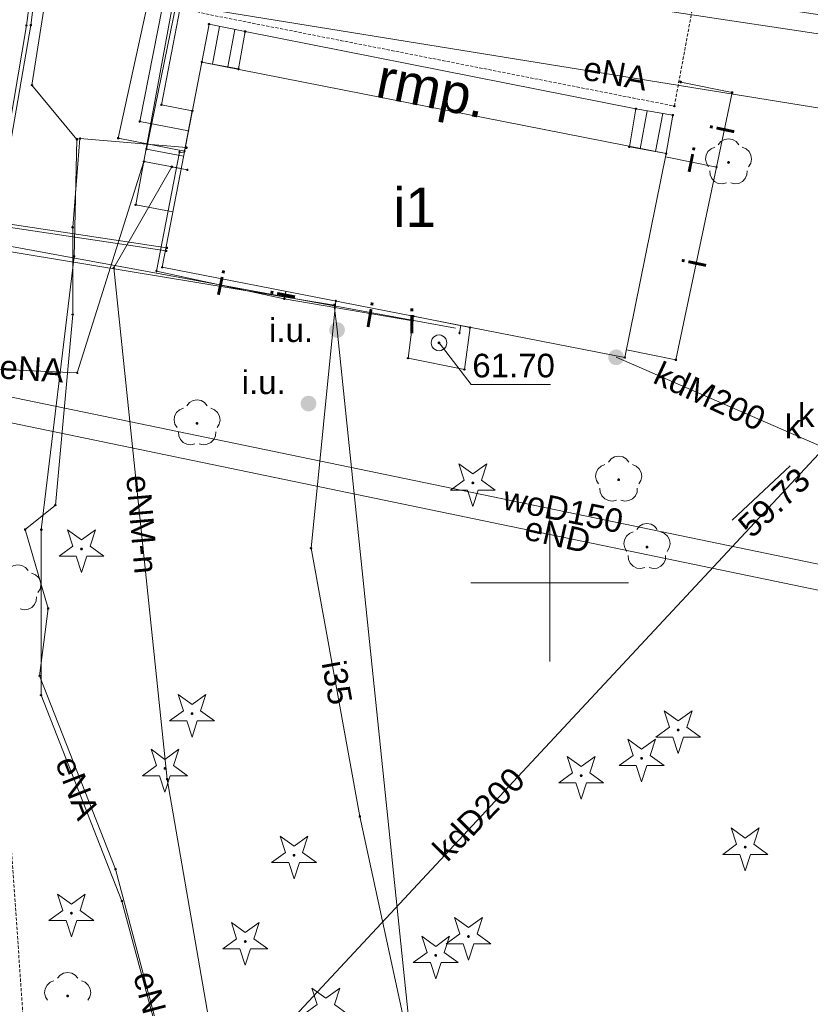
# Paper-space layout 'A-01 PLAN SYTUACYJNY' of a CAD drawing. Header units: millimetres. Extents: x 0 to 900, y 0 to 750.
# Tile 47 of 105: x 462 to 512, y 266 to 328. Entities that reach past the tile are written whole.
import ezdxf
from ezdxf.xclip import XClip

# ---------------------------------------------------------------- set-up
doc = ezdxf.new("R2010")
doc.units = ezdxf.units.MM
doc.header["$MEASUREMENT"] = 0
doc.header["$XCLIPFRAME"] = 0
doc.linetypes.add('PRZER2-1', pattern=[1.5, 1, -0.5])
doc.layers.add('A_mapa_Nr_pióra__2', color=8, linetype='Continuous', lineweight=13)
doc.layers.add('A_podrys', color=7, linetype='Continuous')
doc.styles.add('STYL_AUTOMATYCZNY_1', font='arial.ttf')

# ---------------------------------------------------------------- blocks, each defined once
blk = doc.blocks.new('Rysunek_3_3', base_point=(-1239.757, 488.381))
at = {"layer": 'A_mapa_Nr_pióra__2', "linetype": 'Continuous', "lineweight": 13}
for points in [[(506.857, 319.185), (506.885, 319.19), (506.91, 319.203), (506.93, 319.223), (506.943, 319.248), (506.947, 319.275), (506.943, 319.303), (506.93, 319.328), (506.91, 319.348), (506.885, 319.361), (506.857, 319.365), (506.829, 319.361), (506.804, 319.348), (506.784, 319.328), (506.772, 319.303), (506.767, 319.275), (506.772, 319.248), (506.784, 319.223), (506.804, 319.203), (506.829, 319.19)], [(481.737, 310.217), (481.74, 310.194), (481.749, 310.172), (481.763, 310.154), (481.782, 310.139), (481.803, 310.13), (481.827, 310.127), (481.85, 310.13), (481.872, 310.139), (481.89, 310.154), (481.905, 310.172), (481.914, 310.194), (481.917, 310.217), (481.914, 310.241), (481.905, 310.262), (481.89, 310.281), (481.872, 310.295), (481.85, 310.304), (481.827, 310.307), (481.803, 310.304), (481.782, 310.295), (481.763, 310.281), (481.749, 310.262), (481.74, 310.241)], [(481.491, 308.633), (481.508, 308.503), (481.558, 308.383), (481.638, 308.279), (481.741, 308.2), (481.862, 308.15), (481.991, 308.133), (482.121, 308.15), (482.241, 308.2), (482.345, 308.279), (482.424, 308.383), (482.474, 308.503), (482.491, 308.633), (482.474, 308.762), (482.424, 308.883), (482.345, 308.986), (482.241, 309.066), (482.121, 309.116), (481.991, 309.133), (481.862, 309.116), (481.741, 309.066), (481.638, 308.986), (481.558, 308.883), (481.508, 308.762)], [(488.377, 307.815), (488.38, 307.792), (488.389, 307.77), (488.404, 307.752), (488.422, 307.738), (488.444, 307.729), (488.467, 307.725), (488.49, 307.729), (488.512, 307.738), (488.531, 307.752), (488.545, 307.77), (488.554, 307.792), (488.557, 307.815), (488.554, 307.839), (488.545, 307.86), (488.531, 307.879), (488.512, 307.893), (488.49, 307.902), (488.467, 307.905), (488.444, 307.902), (488.422, 307.893), (488.404, 307.879), (488.389, 307.86), (488.38, 307.839)], [(499.217, 306.895), (499.234, 306.766), (499.284, 306.645), (499.364, 306.542), (499.467, 306.462), (499.588, 306.413), (499.717, 306.395), (499.847, 306.413), (499.967, 306.462), (500.071, 306.542), (500.15, 306.645), (500.2, 306.766), (500.217, 306.895), (500.2, 307.025), (500.15, 307.145), (500.071, 307.249), (499.967, 307.328), (499.847, 307.378), (499.717, 307.395), (499.588, 307.378), (499.467, 307.328), (499.364, 307.249), (499.284, 307.145), (499.234, 307.025)], [(479.677, 303.955), (479.694, 303.826), (479.744, 303.705), (479.824, 303.602), (479.927, 303.522), (480.048, 303.473), (480.177, 303.455), (480.307, 303.473), (480.427, 303.522), (480.531, 303.602), (480.61, 303.705), (480.66, 303.826), (480.677, 303.955), (480.66, 304.085), (480.61, 304.205), (480.531, 304.309), (480.427, 304.388), (480.307, 304.438), (480.177, 304.455), (480.048, 304.438), (479.927, 304.388), (479.824, 304.309), (479.744, 304.205), (479.694, 304.085)], [(473.097, 302.605), (473.125, 302.61), (473.15, 302.623), (473.17, 302.643), (473.183, 302.668), (473.187, 302.695), (473.183, 302.723), (473.17, 302.748), (473.15, 302.768), (473.125, 302.781), (473.097, 302.785), (473.069, 302.781), (473.044, 302.768), (473.024, 302.748), (473.012, 302.723), (473.007, 302.695), (473.012, 302.668), (473.024, 302.643), (473.044, 302.623), (473.069, 302.61)], [(499.877, 299.025), (499.905, 299.03), (499.93, 299.043), (499.95, 299.063), (499.963, 299.088), (499.967, 299.115), (499.963, 299.143), (499.95, 299.168), (499.93, 299.188), (499.905, 299.201), (499.877, 299.205), (499.849, 299.201), (499.824, 299.188), (499.804, 299.168), (499.792, 299.143), (499.787, 299.115), (499.792, 299.088), (499.804, 299.063), (499.824, 299.043), (499.849, 299.03)], [(490.617, 298.825), (490.645, 298.83), (490.67, 298.843), (490.69, 298.863), (490.703, 298.888), (490.707, 298.915), (490.703, 298.943), (490.69, 298.968), (490.67, 298.988), (490.645, 299.001), (490.617, 299.005), (490.589, 299.001), (490.564, 298.988), (490.544, 298.968), (490.532, 298.943), (490.527, 298.915), (490.532, 298.888), (490.544, 298.863), (490.564, 298.843), (490.589, 298.83)], [(465.757, 294.625), (465.785, 294.63), (465.81, 294.643), (465.83, 294.663), (465.843, 294.688), (465.847, 294.715), (465.843, 294.743), (465.83, 294.768), (465.81, 294.788), (465.785, 294.801), (465.757, 294.805), (465.729, 294.801), (465.704, 294.788), (465.684, 294.768), (465.672, 294.743), (465.667, 294.715), (465.672, 294.688), (465.684, 294.663), (465.704, 294.643), (465.729, 294.63)], [(501.677, 294.745), (501.705, 294.75), (501.73, 294.763), (501.75, 294.783), (501.763, 294.808), (501.767, 294.835), (501.763, 294.863), (501.75, 294.888), (501.73, 294.908), (501.705, 294.921), (501.677, 294.925), (501.649, 294.921), (501.624, 294.908), (501.604, 294.888), (501.592, 294.863), (501.587, 294.835), (501.592, 294.808), (501.604, 294.783), (501.624, 294.763), (501.649, 294.75)], [(472.777, 284.165), (472.805, 284.17), (472.83, 284.183), (472.85, 284.203), (472.863, 284.228), (472.867, 284.255), (472.863, 284.283), (472.85, 284.308), (472.83, 284.328), (472.805, 284.341), (472.777, 284.345), (472.749, 284.341), (472.724, 284.328), (472.704, 284.308), (472.692, 284.283), (472.687, 284.255), (472.692, 284.228), (472.704, 284.203), (472.724, 284.183), (472.749, 284.17)], [(503.657, 283.125), (503.685, 283.13), (503.71, 283.143), (503.73, 283.163), (503.743, 283.188), (503.747, 283.215), (503.743, 283.243), (503.73, 283.268), (503.71, 283.288), (503.685, 283.301), (503.657, 283.305), (503.629, 283.301), (503.604, 283.288), (503.584, 283.268), (503.572, 283.243), (503.567, 283.215), (503.572, 283.188), (503.584, 283.163), (503.604, 283.143), (503.629, 283.13)], [(501.337, 281.325), (501.365, 281.33), (501.39, 281.343), (501.41, 281.363), (501.423, 281.388), (501.427, 281.415), (501.423, 281.443), (501.41, 281.468), (501.39, 281.488), (501.365, 281.501), (501.337, 281.505), (501.309, 281.501), (501.284, 281.488), (501.264, 281.468), (501.252, 281.443), (501.247, 281.415), (501.252, 281.388), (501.264, 281.363), (501.284, 281.343), (501.309, 281.33)], [(471.057, 280.685), (471.085, 280.69), (471.11, 280.703), (471.13, 280.723), (471.143, 280.748), (471.147, 280.775), (471.143, 280.803), (471.13, 280.828), (471.11, 280.848), (471.085, 280.861), (471.057, 280.865), (471.029, 280.861), (471.004, 280.848), (470.984, 280.828), (470.972, 280.803), (470.967, 280.775), (470.972, 280.748), (470.984, 280.723), (471.004, 280.703), (471.029, 280.69)], [(497.497, 280.225), (497.525, 280.23), (497.55, 280.243), (497.57, 280.263), (497.583, 280.288), (497.587, 280.315), (497.583, 280.343), (497.57, 280.368), (497.55, 280.388), (497.525, 280.401), (497.497, 280.405), (497.469, 280.401), (497.444, 280.388), (497.424, 280.368), (497.412, 280.343), (497.407, 280.315), (497.412, 280.288), (497.424, 280.263), (497.444, 280.243), (497.469, 280.23)], [(479.257, 275.165), (479.285, 275.17), (479.31, 275.183), (479.33, 275.203), (479.343, 275.228), (479.347, 275.255), (479.343, 275.283), (479.33, 275.308), (479.31, 275.328), (479.285, 275.341), (479.257, 275.345), (479.229, 275.341), (479.204, 275.328), (479.184, 275.308), (479.172, 275.283), (479.167, 275.255), (479.172, 275.228), (479.184, 275.203), (479.204, 275.183), (479.229, 275.17)], [(507.917, 275.685), (507.945, 275.69), (507.97, 275.703), (507.99, 275.723), (508.003, 275.748), (508.007, 275.775), (508.003, 275.803), (507.99, 275.828), (507.97, 275.848), (507.945, 275.861), (507.917, 275.865), (507.889, 275.861), (507.864, 275.848), (507.844, 275.828), (507.832, 275.803), (507.827, 275.775), (507.832, 275.748), (507.844, 275.723), (507.864, 275.703), (507.889, 275.69)], [(465.117, 271.485), (465.145, 271.49), (465.17, 271.503), (465.19, 271.523), (465.203, 271.548), (465.207, 271.575), (465.203, 271.603), (465.19, 271.628), (465.17, 271.648), (465.145, 271.661), (465.117, 271.665), (465.089, 271.661), (465.064, 271.648), (465.044, 271.628), (465.032, 271.603), (465.027, 271.575), (465.032, 271.548), (465.044, 271.523), (465.064, 271.503), (465.089, 271.49)], [(476.157, 269.685), (476.185, 269.69), (476.21, 269.703), (476.23, 269.723), (476.243, 269.748), (476.247, 269.775), (476.243, 269.803), (476.23, 269.828), (476.21, 269.848), (476.185, 269.861), (476.157, 269.865), (476.129, 269.861), (476.104, 269.848), (476.084, 269.828), (476.072, 269.803), (476.067, 269.775), (476.072, 269.748), (476.084, 269.723), (476.104, 269.703), (476.129, 269.69)], [(490.337, 270.005), (490.365, 270.01), (490.39, 270.023), (490.41, 270.043), (490.423, 270.068), (490.427, 270.095), (490.423, 270.123), (490.41, 270.148), (490.39, 270.168), (490.365, 270.181), (490.337, 270.185), (490.309, 270.181), (490.284, 270.168), (490.264, 270.148), (490.252, 270.123), (490.247, 270.095), (490.252, 270.068), (490.264, 270.043), (490.284, 270.023), (490.309, 270.01)], [(488.257, 268.805), (488.285, 268.81), (488.31, 268.823), (488.33, 268.843), (488.343, 268.868), (488.347, 268.895), (488.343, 268.923), (488.33, 268.948), (488.31, 268.968), (488.285, 268.981), (488.257, 268.985), (488.229, 268.981), (488.204, 268.968), (488.184, 268.948), (488.172, 268.923), (488.167, 268.895), (488.172, 268.868), (488.184, 268.843), (488.204, 268.823), (488.229, 268.81)], [(464.877, 266.225), (464.905, 266.23), (464.93, 266.243), (464.95, 266.263), (464.963, 266.288), (464.967, 266.315), (464.963, 266.343), (464.95, 266.368), (464.93, 266.388), (464.905, 266.401), (464.877, 266.405), (464.849, 266.401), (464.824, 266.388), (464.804, 266.368), (464.792, 266.343), (464.787, 266.315), (464.792, 266.288), (464.804, 266.263), (464.824, 266.243), (464.849, 266.23)]]:
    blk.add_hatch(color=8, dxfattribs=at).paths.add_polyline_path(points)
at = {"layer": 'A_mapa_Nr_pióra__2', "color": 8, "linetype": 'Continuous', "lineweight": 13, "ltscale": 0.2, "flags": 128}
for points in [[(432.617, 445.155), (432.877, 445.095), (433.117, 446.155), (447.937, 443.215), (448.417, 441.595), (445.697, 423.275), (444.657, 417.155), (439.737, 393.935), (439.397, 391.295), (440.337, 388.935), (447.457, 376.695), (453.377, 368.975), (460.477, 358.535), (465.597, 350.695), (464.337, 342.035), (462.537, 327.995), (460.357, 315.475), (471.177, 313.855)], [(471.137, 313.655), (460.097, 315.315), (462.257, 327.975), (464.117, 342.075), (465.337, 350.735), (460.197, 358.395), (453.097, 368.815), (447.197, 376.515), (440.077, 388.815), (439.077, 391.215), (439.437, 393.995), (444.257, 417.235), (445.297, 423.315), (448.117, 441.575), (447.657, 443.035), (433.257, 446.035), (432.957, 444.795), (432.557, 444.895)], [(471.137, 313.655), (460.097, 315.315), (462.257, 327.975), (464.117, 342.075), (465.337, 350.735), (460.197, 358.395), (453.097, 368.815), (447.197, 376.515), (440.077, 388.815), (439.077, 391.215), (439.437, 393.995), (444.257, 417.235), (445.297, 423.315), (448.117, 441.575), (447.657, 443.035), (433.257, 446.035), (432.957, 444.795), (432.557, 444.895)], [(431.521, 439.43), (452.329, 434.841), (445.094, 385.977), (435.039, 318.754), (489.521, 308.747)], [(486.668, 241.605), (487.062, 241.534), (488.271, 248.224), (481.991, 308.633), (481.817, 310.215), (433.937, 318.115), (434.159, 319.633), (444.112, 386.164), (451.272, 434.634), (431.441, 439.01)], [(487.375, 425.193), (485.197, 425.555), (484.217, 420.175), (480.501, 412.507), (475.483, 386.799), (472.243, 384.317), (468.627, 364.673), (466.053, 360.459), (465.167, 349.117), (464.809, 338.163), (462.611, 324.181), (465.469, 320.743), (465.291, 313.307), (463.203, 295.943), (463.185, 285.431), (468.325, 272.343), (472.127, 258.193), (487.409, 255.291), (486.803, 250.607), (488.361, 248.589), (487.107, 240.983), (487.637, 240.815)], [(471.557, 316.131), (469.2, 316.586), (471.436, 328.683), (474.454, 345.355), (474.682, 346.533), (476.961, 359.07)], [(472.549, 321.278), (469.456, 321.875), (471.993, 334.79), (544.59, 323.852), (545.918, 323.573)], [(472.24, 319.669), (469.879, 320.127), (471.767, 329.336), (527.463, 320.339), (526.669, 316.072), (529.801, 315.415)], [(474.076, 325.528), (474.526, 327.922)], [(475.059, 325.343), (475.507, 327.726)], [(503.817, 324.386), (507.091, 323.724), (506.092, 318.984)], [(501.236, 320.148), (501.688, 322.554)], [(502.219, 319.963), (502.674, 322.385)], [(472.417, 320.215), (465.657, 320.795), (465.197, 315.155), (465.197, 309.615), (464.097, 297.495), (462.177, 295.955), (463.637, 290.935), (463.097, 286.655), (467.917, 274.375), (472.057, 258.695), (480.757, 256.715), (487.237, 255.395), (487.057, 250.295), (488.377, 249.435), (488.397, 247.975), (487.597, 241.775), (487.637, 240.815)], [(506.209, 320.402), (506.376, 320.601), (506.601, 320.73), (506.857, 320.775), (507.113, 320.73), (507.338, 320.601), (507.506, 320.402)], [(472.281, 319.882), (471.987, 319.939), (470.526, 312.378), (478.64, 310.619)], [(505.585, 319.007), (505.448, 319.227), (505.394, 319.482), (505.431, 319.739), (505.553, 319.968), (505.745, 320.143), (505.986, 320.24)], [(507.728, 320.24), (507.969, 320.143), (508.162, 319.968), (508.284, 319.739), (508.32, 319.482), (508.266, 319.227), (508.129, 319.007)], [(447.933, 306.712), (465.489, 305.903), (469.726, 319.342), (472.088, 318.883)], [(502.857, 319.638), (506.092, 318.984)], [(478.417, 247.395), (476.371, 250.251), (471.198, 280.096), (467.804, 312.584), (471.493, 318.999), (472.475, 318.808)], [(506.092, 318.984), (503.514, 306.736), (500.377, 307.37)], [(506.72, 317.983), (506.467, 317.92), (506.209, 317.948), (505.976, 318.062), (505.795, 318.249), (505.689, 318.486), (505.67, 318.745)], [(508.044, 318.745), (508.025, 318.486), (507.919, 318.249), (507.739, 318.062), (507.505, 317.948), (507.247, 317.92), (506.995, 317.983)], [(478.64, 310.619), (478.731, 311.082)], [(478.64, 310.619), (486.799, 309.218)], [(489.497, 251.555), (487.937, 251.815), (488.417, 254.915), (486.157, 265.195), (483.437, 277.715), (480.337, 294.775), (481.917, 310.475)], [(433.899, 310.046), (573.724, 281.084)], [(571.578, 279.852), (433.601, 308.475)], [(489.768, 308.439), (489.86, 308.909)], [(488.467, 307.815), (490.505, 305.172), (495.545, 305.172)], [(499.717, 306.895), (512.957, 301.144)], [(472.449, 303.822), (472.616, 304.021), (472.841, 304.15), (473.097, 304.195), (473.353, 304.15), (473.578, 304.021), (473.746, 303.822)], [(471.825, 302.427), (471.688, 302.647), (471.634, 302.902), (471.671, 303.159), (471.793, 303.388), (471.985, 303.563), (472.226, 303.66)], [(473.968, 303.66), (474.209, 303.563), (474.402, 303.388), (474.524, 303.159), (474.56, 302.902), (474.506, 302.647), (474.369, 302.427)], [(472.96, 301.403), (472.707, 301.34), (472.449, 301.368), (472.216, 301.482), (472.035, 301.669), (471.929, 301.906), (471.91, 302.165)], [(474.284, 302.165), (474.265, 301.906), (474.159, 301.669), (473.979, 301.482), (473.745, 301.368), (473.487, 301.34), (473.235, 301.403)], [(512.957, 301.144), (512.277, 300.415), (446.317, 229.635)], [(499.229, 300.242), (499.396, 300.441), (499.621, 300.57), (499.877, 300.615), (500.133, 300.57), (500.358, 300.441), (500.526, 300.242)], [(498.605, 298.847), (498.468, 299.067), (498.414, 299.322), (498.451, 299.579), (498.573, 299.808), (498.765, 299.983), (499.006, 300.08)], [(500.748, 300.08), (500.989, 299.983), (501.182, 299.808), (501.304, 299.579), (501.34, 299.322), (501.286, 299.067), (501.149, 298.847)], [(507.086, 296.556), (510.775, 299.99)], [(499.74, 297.823), (499.487, 297.76), (499.229, 297.788), (498.996, 297.902), (498.815, 298.089), (498.709, 298.326), (498.69, 298.585)], [(501.064, 298.585), (501.045, 298.326), (500.939, 298.089), (500.759, 297.902), (500.525, 297.788), (500.267, 297.76), (500.015, 297.823)], [(495.497, 292.575), (495.497, 297.575)], [(495.497, 292.575), (495.497, 297.575)], [(501.029, 295.962), (501.196, 296.161), (501.421, 296.29), (501.677, 296.335), (501.933, 296.29), (502.158, 296.161), (502.326, 295.962)], [(500.405, 294.567), (500.268, 294.787), (500.214, 295.042), (500.251, 295.299), (500.373, 295.528), (500.565, 295.703), (500.806, 295.8)], [(502.548, 295.8), (502.789, 295.703), (502.982, 295.528), (503.104, 295.299), (503.14, 295.042), (503.086, 294.787), (502.949, 294.567)], [(501.54, 293.543), (501.287, 293.48), (501.029, 293.508), (500.796, 293.622), (500.615, 293.809), (500.509, 294.046), (500.49, 294.305)], [(502.864, 294.305), (502.845, 294.046), (502.739, 293.809), (502.559, 293.622), (502.325, 293.508), (502.067, 293.48), (501.815, 293.543)], [(461.069, 293.342), (461.236, 293.541), (461.461, 293.67), (461.717, 293.715), (461.973, 293.67), (462.198, 293.541), (462.366, 293.342)], [(462.588, 293.18), (462.829, 293.083), (463.022, 292.908), (463.144, 292.679), (463.18, 292.422), (463.126, 292.167), (462.989, 291.947)], [(495.497, 292.575), (490.497, 292.575)], [(495.497, 292.575), (490.497, 292.575)], [(495.497, 292.575), (500.497, 292.575)], [(495.497, 292.575), (495.497, 287.575)], [(495.497, 292.575), (495.497, 287.575)], [(495.497, 292.575), (500.497, 292.575)], [(462.904, 291.685), (462.885, 291.426), (462.779, 291.189), (462.599, 291.002), (462.365, 290.888), (462.107, 290.86), (461.855, 290.923)], [(464.229, 267.442), (464.396, 267.641), (464.621, 267.77), (464.877, 267.815), (465.133, 267.77), (465.358, 267.641), (465.526, 267.442)], [(463.605, 266.047), (463.468, 266.267), (463.414, 266.522), (463.451, 266.779), (463.573, 267.008), (463.765, 267.183), (464.006, 267.28)], [(465.748, 267.28), (465.989, 267.183), (466.182, 267.008), (466.304, 266.779), (466.34, 266.522), (466.286, 266.267), (466.149, 266.047)]]:
    blk.add_lwpolyline(points, dxfattribs=at)
at = {"layer": 'A_mapa_Nr_pióra__2', "color": 8, "linetype": 'PRZER2-1', "lineweight": 13, "ltscale": 0.2, "flags": 128}
for points in [[(462.977, 342.335), (458.937, 328.435), (458.777, 311.835), (461.097, 278.755), (462.557, 257.495), (465.697, 250.735), (472.517, 247.415), (477.497, 241.375)], [(466.477, 341.755), (464.277, 330.915), (474.037, 328.635), (503.417, 322.855)], [(503.417, 322.855), (504.877, 330.755), (514.037, 329.275), (531.637, 326.195), (530.617, 320.735), (529.977, 317.955)]]:
    blk.add_lwpolyline(points, dxfattribs=at)
at = {"layer": 'A_mapa_Nr_pióra__2', "color": 8, "linetype": 'Continuous', "lineweight": 13, "ltscale": 0.2, "flags": 128}
for points in [[(472.303, 320.002), (468.081, 320.816), (469.834, 328.845), (471.136, 336.12), (544.778, 325.036), (547.059, 322.109), (544.402, 322.667), (472.86, 333.444), (471.895, 328.441), (470.832, 322.934), (472.796, 322.555)], [(462.212, 327.96), (462.212, 327.991), (462.241, 328.02), (462.273, 328.02), (462.302, 327.991), (462.302, 327.96), (462.273, 327.93), (462.241, 327.93)], [(462.492, 327.98), (462.492, 328.011), (462.521, 328.04), (462.553, 328.04), (462.582, 328.011), (462.582, 327.98), (462.553, 327.95), (462.521, 327.95)], [(473.397, 325.655), (473.857, 328.055), (476.157, 327.595), (500.977, 322.675), (503.317, 322.275), (502.897, 319.835)], [(473.857, 328.055), (473.397, 325.655), (475.737, 325.215), (476.157, 327.595)], [(473.812, 328.04), (473.812, 328.071), (473.841, 328.1), (473.873, 328.1), (473.902, 328.071), (473.902, 328.04), (473.873, 328.01), (473.841, 328.01)], [(476.112, 327.58), (476.112, 327.611), (476.141, 327.64), (476.173, 327.64), (476.202, 327.611), (476.202, 327.58), (476.173, 327.55), (476.141, 327.55)], [(473.397, 325.655), (502.897, 319.835), (500.277, 306.875), (470.877, 312.615)], [(473.352, 325.64), (473.352, 325.671), (473.381, 325.7), (473.413, 325.7), (473.442, 325.671), (473.442, 325.64), (473.413, 325.61), (473.381, 325.61)], [(475.692, 325.2), (475.692, 325.231), (475.721, 325.26), (475.753, 325.26), (475.782, 325.231), (475.782, 325.2), (475.753, 325.17), (475.721, 325.17)], [(462.566, 324.166), (462.566, 324.197), (462.595, 324.226), (462.627, 324.226), (462.656, 324.197), (462.656, 324.166), (462.627, 324.136), (462.595, 324.136)], [(503.772, 324.37), (503.772, 324.402), (503.801, 324.431), (503.833, 324.431), (503.862, 324.402), (503.862, 324.37), (503.833, 324.341), (503.801, 324.341)], [(507.046, 323.709), (507.046, 323.74), (507.075, 323.769), (507.107, 323.769), (507.136, 323.74), (507.136, 323.709), (507.107, 323.679), (507.075, 323.679)], [(470.787, 322.918), (470.787, 322.95), (470.816, 322.979), (470.848, 322.979), (470.877, 322.95), (470.877, 322.918), (470.848, 322.889), (470.816, 322.889)], [(503.372, 322.84), (503.372, 322.871), (503.401, 322.9), (503.433, 322.9), (503.462, 322.871), (503.462, 322.84), (503.433, 322.81), (503.401, 322.81)], [(472.751, 322.539), (472.751, 322.571), (472.78, 322.6), (472.812, 322.6), (472.841, 322.571), (472.841, 322.539), (472.812, 322.51), (472.78, 322.51)], [(503.317, 322.275), (502.897, 319.835), (500.557, 320.275), (500.977, 322.675)], [(500.932, 322.66), (500.932, 322.691), (500.961, 322.72), (500.993, 322.72), (501.022, 322.691), (501.022, 322.66), (500.993, 322.63), (500.961, 322.63)], [(503.272, 322.26), (503.272, 322.291), (503.301, 322.32), (503.333, 322.32), (503.362, 322.291), (503.362, 322.26), (503.333, 322.23), (503.301, 322.23)], [(469.411, 321.859), (469.411, 321.891), (469.44, 321.92), (469.472, 321.92), (469.501, 321.891), (469.501, 321.859), (469.472, 321.83), (469.44, 321.83)], [(465.424, 320.728), (465.424, 320.759), (465.453, 320.788), (465.485, 320.788), (465.514, 320.759), (465.514, 320.728), (465.485, 320.698), (465.453, 320.698)], [(465.612, 320.78), (465.612, 320.811), (465.641, 320.84), (465.673, 320.84), (465.702, 320.811), (465.702, 320.78), (465.673, 320.75), (465.641, 320.75)], [(468.036, 320.801), (468.036, 320.832), (468.065, 320.861), (468.097, 320.861), (468.126, 320.832), (468.126, 320.801), (468.097, 320.771), (468.065, 320.771)], [(500.512, 320.26), (500.512, 320.291), (500.541, 320.32), (500.573, 320.32), (500.602, 320.291), (500.602, 320.26), (500.573, 320.23), (500.541, 320.23)], [(469.834, 320.111), (469.834, 320.143), (469.863, 320.172), (469.894, 320.172), (469.924, 320.143), (469.924, 320.111), (469.894, 320.082), (469.863, 320.082)], [(471.942, 319.923), (471.942, 319.955), (471.971, 319.984), (472.003, 319.984), (472.032, 319.955), (472.032, 319.923), (472.003, 319.894), (471.971, 319.894)], [(472.258, 319.986), (472.258, 320.017), (472.287, 320.047), (472.319, 320.047), (472.348, 320.017), (472.348, 319.986), (472.319, 319.957), (472.287, 319.957)], [(472.372, 320.2), (472.372, 320.231), (472.401, 320.26), (472.433, 320.26), (472.462, 320.231), (472.462, 320.2), (472.433, 320.17), (472.401, 320.17)], [(502.852, 319.82), (502.852, 319.851), (502.881, 319.88), (502.913, 319.88), (502.942, 319.851), (502.942, 319.82), (502.913, 319.79), (502.881, 319.79)], [(469.681, 319.326), (469.681, 319.358), (469.71, 319.387), (469.742, 319.387), (469.771, 319.358), (469.771, 319.326), (469.742, 319.297), (469.71, 319.297)], [(471.448, 318.983), (471.448, 319.015), (471.477, 319.044), (471.509, 319.044), (471.538, 319.015), (471.538, 318.983), (471.509, 318.954), (471.477, 318.954)], [(472.43, 318.792), (472.43, 318.824), (472.459, 318.853), (472.491, 318.853), (472.52, 318.824), (472.52, 318.792), (472.491, 318.763), (472.459, 318.763)], [(506.047, 318.968), (506.047, 319), (506.076, 319.029), (506.108, 319.029), (506.137, 319), (506.137, 318.968), (506.108, 318.939), (506.076, 318.939)], [(469.155, 316.57), (469.155, 316.602), (469.184, 316.631), (469.216, 316.631), (469.245, 316.602), (469.245, 316.57), (469.216, 316.541), (469.184, 316.541)], [(465.152, 315.14), (465.152, 315.171), (465.181, 315.2), (465.213, 315.2), (465.242, 315.171), (465.242, 315.14), (465.213, 315.11), (465.181, 315.11)], [(471.092, 313.64), (471.092, 313.671), (471.121, 313.7), (471.153, 313.7), (471.182, 313.671), (471.182, 313.64), (471.153, 313.61), (471.121, 313.61)], [(471.132, 313.84), (471.132, 313.871), (471.161, 313.9), (471.193, 313.9), (471.222, 313.871), (471.222, 313.84), (471.193, 313.81), (471.161, 313.81)], [(465.246, 313.292), (465.246, 313.323), (465.275, 313.352), (465.307, 313.352), (465.336, 313.323), (465.336, 313.292), (465.307, 313.262), (465.275, 313.262)], [(467.759, 312.568), (467.759, 312.6), (467.788, 312.629), (467.82, 312.629), (467.849, 312.6), (467.849, 312.568), (467.82, 312.539), (467.788, 312.539)], [(470.481, 312.362), (470.481, 312.394), (470.51, 312.423), (470.542, 312.423), (470.571, 312.394), (470.571, 312.362), (470.542, 312.333), (470.51, 312.333)], [(470.832, 312.6), (470.832, 312.631), (470.861, 312.66), (470.893, 312.66), (470.922, 312.631), (470.922, 312.6), (470.893, 312.57), (470.861, 312.57)], [(478.595, 310.604), (478.595, 310.635), (478.624, 310.664), (478.656, 310.664), (478.685, 310.635), (478.685, 310.604), (478.656, 310.574), (478.624, 310.574)], [(481.872, 310.46), (481.872, 310.491), (481.901, 310.52), (481.933, 310.52), (481.962, 310.491), (481.962, 310.46), (481.933, 310.43), (481.901, 310.43)], [(481.772, 310.2), (481.772, 310.231), (481.801, 310.26), (481.833, 310.26), (481.862, 310.231), (481.862, 310.2), (481.833, 310.17), (481.801, 310.17)], [(465.152, 309.6), (465.152, 309.631), (465.181, 309.66), (465.213, 309.66), (465.242, 309.631), (465.242, 309.6), (465.213, 309.57), (465.181, 309.57)], [(486.837, 309.515), (490.437, 308.795), (490.077, 306.115), (486.497, 306.835)], [(486.754, 309.202), (486.754, 309.234), (486.784, 309.263), (486.815, 309.263), (486.844, 309.234), (486.844, 309.202), (486.815, 309.173), (486.784, 309.173)], [(486.792, 309.5), (486.792, 309.531), (486.821, 309.56), (486.853, 309.56), (486.882, 309.531), (486.882, 309.5), (486.853, 309.47), (486.821, 309.47)], [(489.723, 308.423), (489.723, 308.455), (489.752, 308.484), (489.784, 308.484), (489.813, 308.455), (489.813, 308.423), (489.784, 308.394), (489.752, 308.394)], [(490.392, 308.78), (490.392, 308.811), (490.421, 308.84), (490.453, 308.84), (490.482, 308.811), (490.482, 308.78), (490.453, 308.75), (490.421, 308.75)], [(488.467, 308.315), (488.597, 308.298), (488.717, 308.248), (488.821, 308.169), (488.9, 308.065), (488.95, 307.945), (488.967, 307.815), (488.95, 307.686), (488.9, 307.565), (488.821, 307.462), (488.717, 307.382), (488.597, 307.333), (488.467, 307.315), (488.338, 307.333), (488.217, 307.382), (488.114, 307.462), (488.034, 307.565), (487.984, 307.686), (487.967, 307.815), (487.984, 307.945), (488.034, 308.065), (488.114, 308.169), (488.217, 308.248), (488.338, 308.298)], [(486.452, 306.82), (486.452, 306.851), (486.481, 306.88), (486.513, 306.88), (486.542, 306.851), (486.542, 306.82), (486.513, 306.79), (486.481, 306.79)], [(500.232, 306.86), (500.232, 306.891), (500.261, 306.92), (500.293, 306.92), (500.322, 306.891), (500.322, 306.86), (500.293, 306.83), (500.261, 306.83)], [(503.469, 306.72), (503.469, 306.752), (503.498, 306.781), (503.53, 306.781), (503.559, 306.752), (503.559, 306.72), (503.53, 306.691), (503.498, 306.691)], [(465.444, 305.887), (465.444, 305.919), (465.473, 305.948), (465.505, 305.948), (465.534, 305.919), (465.534, 305.887), (465.505, 305.858), (465.473, 305.858)], [(490.032, 306.1), (490.032, 306.131), (490.061, 306.16), (490.093, 306.16), (490.122, 306.131), (490.122, 306.1), (490.093, 306.07), (490.061, 306.07)], [(491.162, 299.093), (492.044, 298.452), (490.954, 298.452), (490.617, 297.415), (490.28, 298.452), (489.191, 298.452), (490.072, 299.093), (489.735, 300.129), (490.617, 299.488), (491.499, 300.129)], [(464.052, 297.48), (464.052, 297.511), (464.081, 297.54), (464.113, 297.54), (464.142, 297.511), (464.142, 297.48), (464.113, 297.45), (464.081, 297.45)], [(462.132, 295.94), (462.132, 295.971), (462.161, 296), (462.193, 296), (462.222, 295.971), (462.222, 295.94), (462.193, 295.91), (462.161, 295.91)], [(463.158, 295.928), (463.158, 295.959), (463.187, 295.988), (463.219, 295.988), (463.248, 295.959), (463.248, 295.928), (463.219, 295.898), (463.187, 295.898)], [(466.302, 294.893), (467.184, 294.252), (466.094, 294.252), (465.757, 293.215), (465.42, 294.252), (464.331, 294.252), (465.212, 294.893), (464.875, 295.929), (465.757, 295.288), (466.639, 295.929)], [(480.292, 294.76), (480.292, 294.791), (480.321, 294.82), (480.353, 294.82), (480.382, 294.791), (480.382, 294.76), (480.353, 294.73), (480.321, 294.73)], [(463.592, 290.92), (463.592, 290.951), (463.621, 290.98), (463.653, 290.98), (463.682, 290.951), (463.682, 290.92), (463.653, 290.89), (463.621, 290.89)], [(463.052, 286.64), (463.052, 286.671), (463.081, 286.7), (463.113, 286.7), (463.142, 286.671), (463.142, 286.64), (463.113, 286.61), (463.081, 286.61)], [(463.14, 285.416), (463.14, 285.447), (463.169, 285.476), (463.201, 285.476), (463.23, 285.447), (463.23, 285.416), (463.201, 285.386), (463.169, 285.386)], [(473.322, 284.433), (474.204, 283.792), (473.114, 283.792), (472.777, 282.755), (472.44, 283.792), (471.351, 283.792), (472.232, 284.433), (471.895, 285.469), (472.777, 284.828), (473.659, 285.469)], [(504.202, 283.393), (505.084, 282.752), (503.994, 282.752), (503.657, 281.715), (503.32, 282.752), (502.231, 282.752), (503.112, 283.393), (502.775, 284.429), (503.657, 283.788), (504.539, 284.429)], [(501.882, 281.593), (502.764, 280.952), (501.674, 280.952), (501.337, 279.915), (501, 280.952), (499.911, 280.952), (500.792, 281.593), (500.455, 282.629), (501.337, 281.988), (502.219, 282.629)], [(471.602, 280.953), (472.484, 280.312), (471.394, 280.312), (471.057, 279.275), (470.72, 280.312), (469.631, 280.312), (470.512, 280.953), (470.175, 281.989), (471.057, 281.348), (471.939, 281.989)], [(498.042, 280.493), (498.924, 279.852), (497.834, 279.852), (497.497, 278.815), (497.16, 279.852), (496.071, 279.852), (496.952, 280.493), (496.615, 281.529), (497.497, 280.888), (498.379, 281.529)], [(471.153, 280.08), (471.153, 280.112), (471.182, 280.141), (471.214, 280.141), (471.243, 280.112), (471.243, 280.08), (471.214, 280.051), (471.182, 280.051)], [(483.392, 277.7), (483.392, 277.731), (483.421, 277.76), (483.453, 277.76), (483.482, 277.731), (483.482, 277.7), (483.453, 277.67), (483.421, 277.67)], [(508.462, 275.953), (509.344, 275.312), (508.254, 275.312), (507.917, 274.275), (507.58, 275.312), (506.491, 275.312), (507.372, 275.953), (507.035, 276.989), (507.917, 276.348), (508.799, 276.989)], [(479.802, 275.433), (480.684, 274.792), (479.594, 274.792), (479.257, 273.755), (478.92, 274.792), (477.831, 274.792), (478.712, 275.433), (478.375, 276.469), (479.257, 275.828), (480.139, 276.469)], [(467.872, 274.36), (467.872, 274.391), (467.901, 274.42), (467.933, 274.42), (467.962, 274.391), (467.962, 274.36), (467.933, 274.33), (467.901, 274.33)], [(465.662, 271.753), (466.544, 271.112), (465.454, 271.112), (465.117, 270.075), (464.78, 271.112), (463.691, 271.112), (464.572, 271.753), (464.235, 272.789), (465.117, 272.148), (465.999, 272.789)], [(468.28, 272.328), (468.28, 272.359), (468.309, 272.388), (468.341, 272.388), (468.37, 272.359), (468.37, 272.328), (468.341, 272.298), (468.309, 272.298)], [(476.702, 269.953), (477.584, 269.312), (476.494, 269.312), (476.157, 268.275), (475.82, 269.312), (474.731, 269.312), (475.612, 269.953), (475.275, 270.989), (476.157, 270.348), (477.039, 270.989)], [(490.882, 270.273), (491.764, 269.632), (490.674, 269.632), (490.337, 268.595), (490, 269.632), (488.911, 269.632), (489.792, 270.273), (489.455, 271.309), (490.337, 270.668), (491.219, 271.309)], [(488.802, 269.073), (489.684, 268.432), (488.594, 268.432), (488.257, 267.395), (487.92, 268.432), (486.831, 268.432), (487.712, 269.073), (487.375, 270.109), (488.257, 269.468), (489.139, 270.109)], [(481.822, 265.773), (482.704, 265.132), (481.614, 265.132), (481.277, 264.095), (480.94, 265.132), (479.851, 265.132), (480.732, 265.773), (480.395, 266.809), (481.277, 266.168), (482.159, 266.809)]]:
    blk.add_lwpolyline(points, close=True, dxfattribs=at)
at = {"layer": 'A_mapa_Nr_pióra__2', "color": 8, "linetype": 'Continuous', "lineweight": 13, "attachment_point": 7, "style": 'STYL_AUTOMATYCZNY_1'}
for s, insert, char_height, rotation in [('\\A1;{\\pql;\\fArial|b0|i0|c238|p0;\\W1.000000;eNA}', (497.533, 324.536), 1.5, 349.77052), ('\\A1;{\\pql;\\fArial|b0|i0|c238|p0;\\W1.000000;rmp.}', (484.199, 322.72), 2.5, 348.53168), ('\\A1;{\\pql;\\fArial|b0|i0|c238|p0;\\W1.000000;i}', (507.173, 321), 1.5, 78.09805), ('\\A1;{\\pql;\\fArial|b0|i0|c238|p0;\\W1.000000;i}', (504.125, 318.726), 1.5, 348.57109), ('\\A1;{\\pql;\\fArial|b0|i0|c238|p0;\\W1.000000;i}', (505.384, 312.506), 1.5, 78.11331), ('\\A1;{\\pql;\\fArial|b0|i0|c238|p0;\\W1.000000;i}', (474.226, 310.919), 1.5, 347.77322), ('\\A1;{\\pql;\\fArial|b0|i0|c238|p0;\\W1.000000;i}', (479.272, 310.505), 1.5, 78.91392), ('\\A1;{\\pql;\\fArial|b0|i0|c238|p0;\\W1.000000;i}', (483.727, 308.858), 1.5, 350.25182), ('\\A1;{\\pql;\\fArial|b0|i0|c238|p0;\\W1.000000;eNA}', (460.507, 305.53), 1.5, 356.30941), ('\\A1;{\\pql;\\fArial|b0|i0|c238|p0;\\W1.000000;kdM200}', (501.96, 305.288), 1.5, 335.16169), ('\\A1;{\\pql;\\fArial|b0|i0|c238|p0;\\W1.000000;59.73}', (508.351, 295.324), 1.5, 42.9467), ('\\A1;{\\pql;\\fArial|b0|i0|c238|p0;\\W1.000000;eNM-n}', (468.574, 299.351), 1.5, 274.90997), ('\\A1;{\\pql;\\fArial|b0|i0|c238|p0;\\W1.000000;woD150}', (492.44, 297.239), 1.5, 348.29748), ('\\A1;{\\pql;\\fArial|b0|i0|c238|p0;\\W1.000000;eND}', (493.793, 295.332), 1.5, 347.22712), ('\\A1;{\\pql;\\fArial|b0|i0|c238|p0;\\W1.000000;i35}', (480.986, 287.469), 1.5, 280.29894), ('\\A1;{\\pql;\\fArial|b0|i0|c238|p0;\\W1.000000;eNA}', (464.039, 281.169), 1.5, 291.29822), ('\\A1;{\\pql;\\fArial|b0|i0|c238|p0;\\W1.000000;kdD200}', (489.006, 274.751), 1.5, 45.5799), ('\\A1;{\\pql;\\fArial|b0|i0|c238|p0;\\W1.000000;eN}', (469.009, 267.632), 1.5, 284.79032)]:
    blk.add_mtext(s, dxfattribs=dict(at, insert=insert, char_height=char_height, rotation=rotation))
for s, insert, char_height in [('\\A1;{\\pql;\\fArial|b0|i0|c238|p0;\\W1.000000;i1}', (485.561, 315.172), 2.5), ('\\A1;{\\pql;\\fArial|b0|i0|c238|p0;\\W1.000000;i}', (486.515, 308.424), 1.5), ('\\A1;{\\pql;\\fArial|b0|i0|c238|p0;\\W1.000000;i.u.}', (477.669, 307.849), 1.5), ('\\A1;{\\pql;\\fArial|b0|i0|c238|p0;\\W1.000000;61.70}', (490.583, 305.6), 1.5), ('\\A1;{\\pql;\\fArial|b0|i0|c238|p0;\\W1.000000;i.u.}', (475.934, 304.539), 1.5), ('\\A1;{\\pql;\\fArial|b0|i0|c238|p0;\\W1.000000;k}', (511.271, 302.476), 1.5), ('\\A1;{\\pql;\\fArial|b0|i0|c238|p0;\\W1.000000;k}', (510.428, 301.752), 1.5)]:
    blk.add_mtext(s, dxfattribs=dict(at, insert=insert, char_height=char_height))

psp = doc.layouts.new('A-01 PLAN SYTUACYJNY')

# ---------------------------------------------------------------- block references
at = {"layer": 'A_podrys', "color": 37, "linetype": 'Continuous', "lineweight": 5, "true_color": 0x656532}
ref = psp.add_blockref('Rysunek_3_3', (-1239.757, 488.381), dxfattribs=at)
XClip(ref).set_block_clipping_path([(29.90003743, 157.4723136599), (895.1, 745.1)])

doc.saveas('drawing.dxf')
